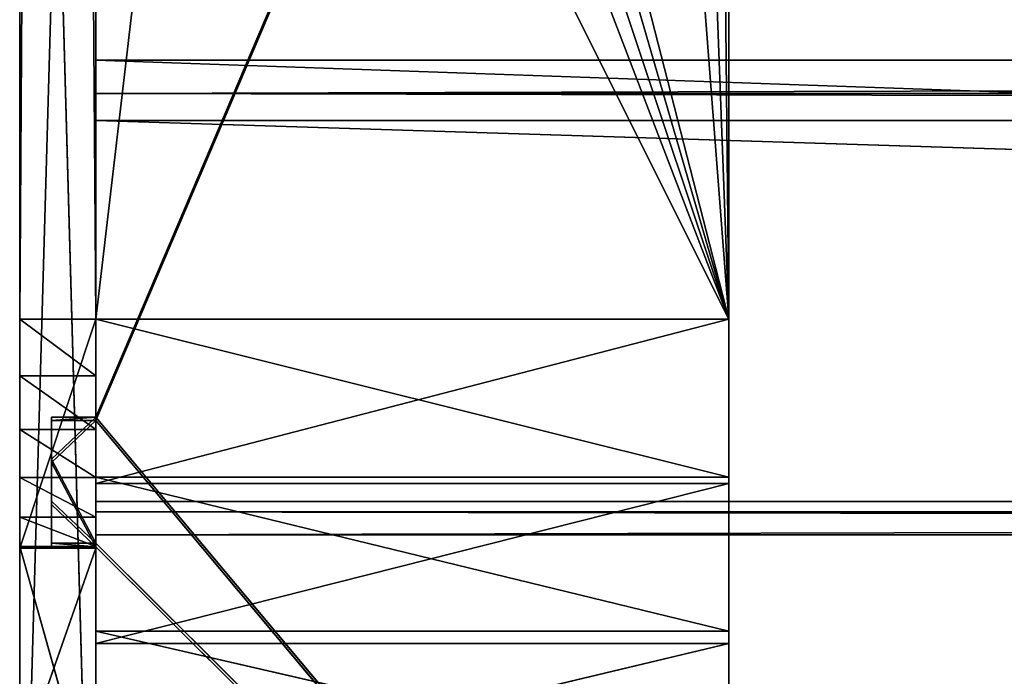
# Model space of a CAD drawing. Extents: x 0 to 1378, y -270 to 1675.
# Tile 10 of 60: x 378 to 456, y 147 to 199. Entities that reach past the tile are written whole.
import ezdxf

# ---------------------------------------------------------------- set-up
doc = ezdxf.new("R2010")
doc.units = 0
doc.header["$LTSCALE"] = 25.4
doc.layers.get('0').update_dxf_attribs({"color": 13, "linetype": 'CONTINUOUS'})
doc.layers.add('STEEL', color=21, linetype='CONTINUOUS')
doc.layers.add('WOOD', color=220, linetype='CONTINUOUS')

# ---------------------------------------------------------------- blocks, each defined once
blk = doc.blocks.new('LTR020_01_01')
at = {"color": 0}
for p, q in [((-303.098, 394.323), (645.325, 394.323)), ((-303.098, 394.323), (645.325, 394.323)), ((645.325, 394.323), (663.422, 392.242)), ((645.325, 394.323, 6), (645.325, 394.323)), ((645.325, 394.323, 6), (645.325, 394.323)), ((645.325, 394.323, 6), (663.422, 392.242)), ((645.325, 394.323), (663.422, 392.242)), ((645.325, 394.323, 6), (663.422, 392.242)), ((663.422, 392.242), (680.574, 386.108)), ((663.422, 392.242, 6), (663.422, 392.242)), ((663.422, 392.242, 6), (663.422, 392.242)), ((663.422, 392.242, 6), (680.574, 386.108)), ((663.422, 392.242), (680.574, 386.108)), ((663.422, 392.242, 6), (680.574, 386.108)), ((645.325, 334.323), (-303.098, 334.323)), ((645.325, 334.323), (-303.098, 334.323)), ((649.802, 333.808), (645.325, 334.323)), ((649.802, 333.808, 6), (645.325, 334.323)), ((649.802, 333.808), (645.325, 334.323)), ((649.802, 333.808, 6), (645.325, 334.323)), ((645.325, 334.323, 6), (645.325, 334.323)), ((645.325, 334.323, 6), (645.325, 334.323)), ((654.045, 332.29), (649.802, 333.808)), ((654.045, 332.29, 6), (649.802, 333.808)), ((654.045, 332.29), (649.802, 333.808)), ((654.045, 332.29, 6), (649.802, 333.808)), ((649.802, 333.808, 6), (649.802, 333.808)), ((649.802, 333.808, 6), (649.802, 333.808)), ((657.832, 329.849), (654.045, 332.29)), ((657.832, 329.849, 6), (654.045, 332.29)), ((657.832, 329.849), (654.045, 332.29)), ((657.832, 329.849, 6), (654.045, 332.29)), ((654.045, 332.29, 6), (654.045, 332.29)), ((654.045, 332.29, 6), (654.045, 332.29)), ((660.967, 326.612), (657.832, 329.849)), ((660.967, 326.612, 6), (657.832, 329.849)), ((660.967, 326.612), (657.832, 329.849)), ((660.967, 326.612, 6), (657.832, 329.849)), ((657.832, 329.849, 6), (657.832, 329.849)), ((657.832, 329.849, 6), (657.832, 329.849)), ((663.285, 322.748), (660.967, 326.612)), ((663.285, 322.748, 6), (660.967, 326.612)), ((663.285, 322.748), (660.967, 326.612)), ((663.285, 322.748, 6), (660.967, 326.612)), ((660.967, 326.612, 6), (660.967, 326.612)), ((660.967, 326.612, 6), (660.967, 326.612)), ((684.648, 273.837), (663.285, 322.748)), ((684.648, 273.837, 6), (663.285, 322.748)), ((684.648, 273.837), (663.285, 322.748)), ((684.648, 273.837, 6), (663.285, 322.748)), ((663.285, 322.748, 6), (663.285, 322.748)), ((663.285, 322.748, 6), (663.285, 322.748)), ((495.861, 132.478), (706.698, 148.195)), ((495.861, 132.478, 6), (706.698, 148.195)), ((495.861, 132.478), (706.698, 148.195)), ((495.861, 132.478, 6), (706.698, 148.195)), ((712.778, 89.831), (498.698, 73.872)), ((712.778, 89.831, 6), (498.698, 73.872)), ((712.778, 89.831), (498.698, 73.872)), ((712.778, 89.831, 6), (498.698, 73.872))]:
    blk.add_line(p, q, dxfattribs=at)
at = {"color": 253}
mesh = blk.add_polyface(dxfattribs=at)
corners = [(-853.88, -331.012), (-854.31, -335.557), (-854.358, -333.26), (-853.739, -337.782), (-852.902, -328.933), (-852.676, -339.819), (-851.475, -327.132), (-851.175, -341.559), (-740.853, -211.981), (-822.41, -368.035), (-820.335, -369.505), (-817.957, -370.405), (-815.429, -370.675), (-812.914, -370.299), (-810.575, -369.301), (-808.564, -367.746), (-664.552, -216.048), (-634.883, -92.533), (-528.492, -57.178), (-533.734, 31.022), (-485.599, 99.319), (-400.741, 108.446), (-444.85, 172.265), (-411.932, 249.062), (-387.203, 328.874), (-394.008, 115.786), (-385.825, 121.465), (-380.507, 346.748), (-376.593, 125.205), (-370.065, 362.725), (-366.765, 126.823), (-356.383, 376.033), (-363.409, 202.974), (-363.103, 207.502), (-354.42, 245.656), (-340.122, 386.027), (-342.455, 282.913), (-327.299, 318.988), (-322.069, 392.223), (-324.124, 324.119), (-319.88, 328.408), (-303.098, 394.323), (-314.783, 331.637), (-309.093, 333.642), (-303.098, 334.323), (645.325, 394.323), (645.325, 334.323), (663.422, 392.242), (649.802, 333.808), (654.045, 332.29), (657.832, 329.849), (660.967, 326.612), (663.285, 322.748), (684.648, 273.837), (680.574, 386.108), (695.886, 376.24), (704.629, 224.346), (708.558, 363.155), (723.212, 174.312), (717.929, 347.534), (739.967, 297.078), (724.279, 169.359), (732.511, 94.552), (750.411, 104.106), (760.579, 246.024), (765.316, 117.873), (779.749, 194.41), (776.258, 134.96), (782.527, 154.257), (783.716, 174.512), (-356.822, 126.239), (-362.692, 198.492), (-360.989, 194.285), (-358.388, 190.567), (-355.019, 187.525), (-351.055, 185.316), (-144.322, 95.76), (-346.696, 184.051), (-137.416, 154.033), (69.517, 76.841), (73.183, 135.401), (284.067, 69.538), (284.482, 128.209), (498.698, 73.872), (495.861, 132.478), (706.698, 148.195), (712.778, 89.831), (711.63, 149.354), (716.101, 151.737), (719.814, 155.184), (722.522, 159.466), (724.044, 164.298)]
mesh.append_faces([[corners[k] for k in face] for face in [(0, 1, 2), (68, 66, 69)]], dxfattribs={"vtx0": -1, "color": 253})
mesh.append_faces([[corners[k] for k in face] for face in [(1, 0, 3), (3, 4, 5), (5, 6, 7), (7, 8, 9), (9, 8, 10), (10, 8, 11), (11, 8, 12), (12, 8, 13), (13, 8, 14), (14, 8, 15), (15, 8, 16), (16, 17, 18), (18, 20, 21), (21, 24, 25), (25, 24, 26), (26, 27, 28), (28, 29, 30), (32, 31, 33), (33, 31, 34), (34, 35, 36), (36, 35, 37), (37, 38, 39), (39, 38, 40), (40, 41, 42), (42, 41, 43), (43, 41, 44), (44, 45, 46), (46, 47, 48), (48, 47, 49), (49, 47, 50), (50, 47, 51), (51, 47, 52), (52, 47, 53), (53, 55, 56), (56, 57, 58), (58, 60, 61), (62, 60, 63), (63, 64, 65), (65, 66, 67), (67, 66, 68), (70, 75, 76), (76, 78, 79), (79, 80, 81), (81, 82, 83), (83, 85, 86), (86, 88, 62)]], dxfattribs={"vtx0": -1, "vtx1": -1, "color": 253})
mesh.append_faces([[corners[k] for k in face] for face in [(30, 31, 32), (61, 60, 62)]], dxfattribs={"vtx0": -1, "vtx1": -1, "vtx2": -1, "color": 253})
mesh.append_faces([[corners[k] for k in face] for face in [(3, 0, 4), (5, 4, 6), (7, 6, 8), (16, 8, 17), (18, 17, 19), (18, 19, 20), (21, 20, 22), (21, 22, 23), (21, 23, 24), (26, 24, 27), (28, 27, 29), (30, 29, 31), (34, 31, 35), (37, 35, 38), (40, 38, 41), (44, 41, 45), (46, 45, 47), (53, 47, 54), (53, 54, 55), (56, 55, 57), (58, 57, 59), (58, 59, 60), (63, 60, 64), (65, 64, 66), (32, 70, 30), (70, 32, 71), (70, 71, 72), (70, 72, 73), (70, 73, 74), (70, 74, 75), (76, 75, 77), (76, 77, 78), (79, 78, 80), (81, 80, 82), (83, 82, 84), (83, 84, 85), (86, 85, 87), (86, 87, 88), (62, 88, 89), (62, 89, 90), (62, 90, 91), (62, 91, 61)]], dxfattribs={"vtx0": -1, "vtx2": -1, "color": 253})
mesh = blk.add_polyface(dxfattribs=at)
corners = [(-303.098, 394.323, 6), (645.325, 394.323), (-303.098, 394.323), (645.325, 394.323, 6)]
mesh.append_faces([[corners[k] for k in face] for face in [(0, 1, 2), (1, 0, 3)]], dxfattribs={"vtx0": -1, "color": 253})
mesh = blk.add_polyface(dxfattribs=at)
corners = [(645.325, 394.323, 6), (663.422, 392.242), (645.325, 394.323)]
mesh.append_faces([[corners[k] for k in face] for face in [(0, 1, 2)]], dxfattribs={"color": 253})
mesh = blk.add_polyface(dxfattribs=at)
corners = [(663.422, 392.242, 6), (663.422, 392.242), (645.325, 394.323, 6)]
mesh.append_faces([[corners[k] for k in face] for face in [(0, 1, 2)]], dxfattribs={"color": 253})
mesh = blk.add_polyface(dxfattribs=at)
corners = [(663.422, 392.242, 6), (680.574, 386.108), (663.422, 392.242)]
mesh.append_faces([[corners[k] for k in face] for face in [(0, 1, 2)]], dxfattribs={"color": 253})
mesh = blk.add_polyface(dxfattribs=at)
corners = [(680.574, 386.108, 6), (680.574, 386.108), (663.422, 392.242, 6)]
mesh.append_faces([[corners[k] for k in face] for face in [(0, 1, 2)]], dxfattribs={"color": 253})
mesh = blk.add_polyface(dxfattribs=at)
corners = [(645.325, 334.323, 6), (-303.098, 334.323), (645.325, 334.323), (-303.098, 334.323, 6)]
mesh.append_faces([[corners[k] for k in face] for face in [(0, 1, 2), (1, 0, 3)]], dxfattribs={"vtx0": -1, "color": 253})
mesh = blk.add_polyface(dxfattribs=at)
corners = [(649.802, 333.808, 6), (645.325, 334.323), (649.802, 333.808)]
mesh.append_faces([[corners[k] for k in face] for face in [(0, 1, 2)]], dxfattribs={"color": 253})
mesh = blk.add_polyface(dxfattribs=at)
corners = [(645.325, 334.323, 6), (645.325, 334.323), (649.802, 333.808, 6)]
mesh.append_faces([[corners[k] for k in face] for face in [(0, 1, 2)]], dxfattribs={"color": 253})
mesh = blk.add_polyface(dxfattribs=at)
corners = [(654.045, 332.29, 6), (649.802, 333.808), (654.045, 332.29)]
mesh.append_faces([[corners[k] for k in face] for face in [(0, 1, 2)]], dxfattribs={"color": 253})
mesh = blk.add_polyface(dxfattribs=at)
corners = [(649.802, 333.808, 6), (649.802, 333.808), (654.045, 332.29, 6)]
mesh.append_faces([[corners[k] for k in face] for face in [(0, 1, 2)]], dxfattribs={"color": 253})
mesh = blk.add_polyface(dxfattribs=at)
corners = [(657.832, 329.849, 6), (654.045, 332.29), (657.832, 329.849)]
mesh.append_faces([[corners[k] for k in face] for face in [(0, 1, 2)]], dxfattribs={"color": 253})
mesh = blk.add_polyface(dxfattribs=at)
corners = [(654.045, 332.29, 6), (654.045, 332.29), (657.832, 329.849, 6)]
mesh.append_faces([[corners[k] for k in face] for face in [(0, 1, 2)]], dxfattribs={"color": 253})
mesh = blk.add_polyface(dxfattribs=at)
corners = [(657.832, 329.849), (660.967, 326.612), (660.967, 326.612, 6)]
mesh.append_faces([[corners[k] for k in face] for face in [(0, 1, 2)]], dxfattribs={"color": 253})
mesh = blk.add_polyface(dxfattribs=at)
corners = [(657.832, 329.849), (660.967, 326.612, 6), (657.832, 329.849, 6)]
mesh.append_faces([[corners[k] for k in face] for face in [(0, 1, 2)]], dxfattribs={"color": 253})
mesh = blk.add_polyface(dxfattribs=at)
corners = [(660.967, 326.612), (663.285, 322.748), (663.285, 322.748, 6)]
mesh.append_faces([[corners[k] for k in face] for face in [(0, 1, 2)]], dxfattribs={"color": 253})
mesh = blk.add_polyface(dxfattribs=at)
corners = [(660.967, 326.612), (663.285, 322.748, 6), (660.967, 326.612, 6)]
mesh.append_faces([[corners[k] for k in face] for face in [(0, 1, 2)]], dxfattribs={"color": 253})
mesh = blk.add_polyface(dxfattribs=at)
corners = [(663.285, 322.748), (684.648, 273.837), (684.648, 273.837, 6)]
mesh.append_faces([[corners[k] for k in face] for face in [(0, 1, 2)]], dxfattribs={"color": 253})
mesh = blk.add_polyface(dxfattribs=at)
corners = [(663.285, 322.748), (684.648, 273.837, 6), (663.285, 322.748, 6)]
mesh.append_faces([[corners[k] for k in face] for face in [(0, 1, 2)]], dxfattribs={"color": 253})
mesh = blk.add_polyface(dxfattribs=at)
corners = [(495.861, 132.478, 6), (706.698, 148.195), (495.861, 132.478)]
mesh.append_faces([[corners[k] for k in face] for face in [(0, 1, 2)]], dxfattribs={"color": 253})
mesh = blk.add_polyface(dxfattribs=at)
corners = [(706.698, 148.195, 6), (706.698, 148.195), (495.861, 132.478, 6)]
mesh.append_faces([[corners[k] for k in face] for face in [(0, 1, 2)]], dxfattribs={"color": 253})
mesh = blk.add_polyface(dxfattribs=at)
corners = [(712.778, 89.831, 6), (498.698, 73.872), (712.778, 89.831)]
mesh.append_faces([[corners[k] for k in face] for face in [(0, 1, 2)]], dxfattribs={"color": 253})
mesh = blk.add_polyface(dxfattribs=at)
corners = [(498.698, 73.872, 6), (498.698, 73.872), (712.778, 89.831, 6)]
mesh.append_faces([[corners[k] for k in face] for face in [(0, 1, 2)]], dxfattribs={"color": 253})
blk = doc.blocks.new('LTR020_01_02')
at = {"color": 0}
for p, q in [((488.71, 0.741, 50), (429.004, -4.94)), ((488.71, 0.741, 50), (429.004, -4.94)), ((438.961, -4.057), (488.71, 0.741, 50)), ((438.961, -4.057), (488.71, 0.741, 50)), ((489.017, -2.244, 50), (429.265, -7.929)), ((489.017, -2.244, 50), (429.265, -7.929)), ((489.017, -2.244, 50), (439.23, -7.045)), ((489.017, -2.244, 50), (439.23, -7.045)), ((455.551, -2.528), (438.961, -4.057)), ((455.551, -2.528), (438.961, -4.057)), ((429.004, -4.94), (438.961, -4.057)), ((429.004, -4.94), (438.961, -4.057)), ((432.323, -4.649, -3.5), (429.004, -4.94)), ((432.323, -4.649, -3.5), (429.004, -4.94)), ((432.323, -4.649, -3.5), (429.004, -4.94, -3.5)), ((432.323, -4.649, -3.5), (429.004, -4.94, -3.5)), ((432.323, -4.649, -3.5), (438.961, -4.057)), ((432.323, -4.649, -3.5), (438.961, -4.057)), ((435.642, -4.354, -3.5), (432.323, -4.649, -3.5)), ((435.642, -4.354, -3.5), (432.323, -4.649, -3.5)), ((438.961, -4.057, -3.5), (435.642, -4.354, -3.5)), ((435.642, -4.354, -3.5), (438.961, -4.057)), ((435.642, -4.354, -3.5), (438.961, -4.057)), ((438.961, -4.057, -3.5), (435.642, -4.354, -3.5)), ((438.961, -4.057), (438.961, -4.057, -3.5)), ((439.23, -7.045), (438.961, -4.057)), ((439.23, -7.045), (438.961, -4.057)), ((439.23, -7.045, -3.5), (438.961, -4.057, -3.5)), ((438.961, -4.057), (438.961, -4.057, -3.5)), ((439.23, -7.045, -3.5), (438.961, -4.057, -3.5)), ((311.446, -13.441, 50), (429.004, -4.94)), ((311.446, -13.441, 50), (429.004, -4.94)), ((429.004, -4.94), (326.274, -12.565)), ((429.004, -4.94), (326.274, -12.565)), ((429.004, -4.94, -3.5), (429.004, -4.94)), ((429.004, -4.94), (429.265, -7.929)), ((429.004, -4.94), (429.265, -7.929)), ((429.004, -4.94, -3.5), (429.004, -4.94)), ((429.004, -4.94, -3.5), (429.265, -7.929, -3.5)), ((429.004, -4.94, -3.5), (429.265, -7.929, -3.5)), ((439.23, -7.045), (455.832, -5.515)), ((439.23, -7.045), (455.832, -5.515)), ((429.265, -7.929), (439.23, -7.045)), ((429.265, -7.929), (439.23, -7.045)), ((429.265, -7.929), (432.587, -7.637, -3.5)), ((429.265, -7.929), (432.587, -7.637, -3.5)), ((429.265, -7.929, -3.5), (432.587, -7.637, -3.5)), ((429.265, -7.929, -3.5), (432.587, -7.637, -3.5)), ((432.587, -7.637, -3.5), (439.23, -7.045)), ((432.587, -7.637, -3.5), (439.23, -7.045)), ((432.587, -7.637, -3.5), (435.908, -7.342, -3.5)), ((432.587, -7.637, -3.5), (435.908, -7.342, -3.5)), ((435.908, -7.342, -3.5), (439.23, -7.045)), ((435.908, -7.342, -3.5), (439.23, -7.045)), ((435.908, -7.342, -3.5), (439.23, -7.045, -3.5)), ((435.908, -7.342, -3.5), (439.23, -7.045, -3.5)), ((439.23, -7.045, -3.5), (439.23, -7.045)), ((439.23, -7.045, -3.5), (439.23, -7.045)), ((311.617, -16.436, 50), (429.265, -7.929)), ((311.617, -16.436, 50), (429.265, -7.929)), ((326.457, -15.559), (429.265, -7.929)), ((326.457, -15.559), (429.265, -7.929)), ((429.265, -7.929), (429.265, -7.929, -3.5)), ((429.265, -7.929), (429.265, -7.929, -3.5))]:
    blk.add_line(p, q, dxfattribs=at)
at = {"color": 253}
mesh = blk.add_polyface(dxfattribs=at)
corners = [(488.71, 0.741, 50), (429.004, -4.94), (311.446, -13.441, 50)]
mesh.append_faces([[corners[k] for k in face] for face in [(0, 1, 2)]], dxfattribs={"color": 253})
mesh = blk.add_polyface(dxfattribs=at)
corners = [(488.71, 0.741, 50), (438.961, -4.057), (429.004, -4.94)]
mesh.append_faces([[corners[k] for k in face] for face in [(0, 1, 2)]], dxfattribs={"color": 253})
mesh = blk.add_polyface(dxfattribs=at)
corners = [(488.71, 0.741, 50), (455.551, -2.528), (438.961, -4.057)]
mesh.append_faces([[corners[k] for k in face] for face in [(0, 1, 2)]], dxfattribs={"color": 253})
mesh = blk.add_polyface(dxfattribs=at)
corners = [(455.551, -2.528), (439.23, -7.045), (438.961, -4.057), (455.832, -5.515), (472.134, -0.929), (472.428, -3.915), (488.71, 0.741), (489.017, -2.244)]
mesh.append_faces([[corners[k] for k in face] for face in [(0, 1, 2), (5, 6, 7)]], dxfattribs={"vtx0": -1, "color": 253})
mesh.append_faces([[corners[k] for k in face] for face in [(1, 0, 3), (3, 4, 5)]], dxfattribs={"vtx0": -1, "vtx1": -1, "color": 253})
mesh.append_faces([[corners[k] for k in face] for face in [(3, 0, 4), (5, 4, 6)]], dxfattribs={"vtx0": -1, "vtx2": -1, "color": 253})
mesh = blk.add_polyface(dxfattribs=at)
corners = [(311.617, -16.436, 50), (429.265, -7.929), (489.017, -2.244, 50)]
mesh.append_faces([[corners[k] for k in face] for face in [(0, 1, 2)]], dxfattribs={"color": 253})
mesh = blk.add_polyface(dxfattribs=at)
corners = [(489.017, -2.244, 50), (429.265, -7.929), (439.23, -7.045)]
mesh.append_faces([[corners[k] for k in face] for face in [(0, 1, 2)]], dxfattribs={"color": 253})
mesh = blk.add_polyface(dxfattribs=at)
corners = [(489.017, -2.244, 50), (439.23, -7.045), (455.832, -5.515)]
mesh.append_faces([[corners[k] for k in face] for face in [(0, 1, 2)]], dxfattribs={"color": 253})
mesh = blk.add_polyface(dxfattribs=at)
corners = [(438.961, -4.057), (432.323, -4.649, -3.5), (429.004, -4.94)]
mesh.append_faces([[corners[k] for k in face] for face in [(0, 1, 2)]], dxfattribs={"color": 253})
mesh = blk.add_polyface(dxfattribs=at)
corners = [(432.323, -4.649, -3.5), (429.265, -7.929, -3.5), (429.004, -4.94, -3.5), (432.587, -7.637, -3.5), (435.642, -4.354, -3.5), (435.908, -7.342, -3.5), (438.961, -4.057, -3.5), (439.23, -7.045, -3.5)]
mesh.append_faces([[corners[k] for k in face] for face in [(0, 1, 2), (5, 6, 7)]], dxfattribs={"vtx0": -1, "color": 253})
mesh.append_faces([[corners[k] for k in face] for face in [(1, 0, 3), (3, 4, 5)]], dxfattribs={"vtx0": -1, "vtx1": -1, "color": 253})
mesh.append_faces([[corners[k] for k in face] for face in [(3, 0, 4), (5, 4, 6)]], dxfattribs={"vtx0": -1, "vtx2": -1, "color": 253})
mesh = blk.add_polyface(dxfattribs=at)
corners = [(429.004, -4.94), (432.323, -4.649, -3.5), (429.004, -4.94, -3.5)]
mesh.append_faces([[corners[k] for k in face] for face in [(0, 1, 2)]], dxfattribs={"color": 253})
mesh = blk.add_polyface(dxfattribs=at)
corners = [(438.961, -4.057), (435.642, -4.354, -3.5), (432.323, -4.649, -3.5)]
mesh.append_faces([[corners[k] for k in face] for face in [(0, 1, 2)]], dxfattribs={"color": 253})
mesh = blk.add_polyface(dxfattribs=at)
corners = [(438.961, -4.057), (438.961, -4.057, -3.5), (435.642, -4.354, -3.5)]
mesh.append_faces([[corners[k] for k in face] for face in [(0, 1, 2)]], dxfattribs={"color": 253})
mesh = blk.add_polyface(dxfattribs=at)
corners = [(438.961, -4.057, -3.5), (439.23, -7.045), (439.23, -7.045, -3.5), (438.961, -4.057)]
mesh.append_faces([[corners[k] for k in face] for face in [(0, 1, 2), (1, 0, 3)]], dxfattribs={"vtx0": -1, "color": 253})
mesh = blk.add_polyface(dxfattribs=at)
corners = [(223.381, -17.488), (120.418, -22.708), (120.393, -19.708), (223.485, -20.486), (326.274, -12.565), (326.457, -15.559), (429.004, -4.94), (429.265, -7.929)]
mesh.append_faces([[corners[k] for k in face] for face in [(0, 1, 2), (5, 6, 7)]], dxfattribs={"vtx0": -1, "color": 253})
mesh.append_faces([[corners[k] for k in face] for face in [(1, 0, 3), (3, 4, 5)]], dxfattribs={"vtx0": -1, "vtx1": -1, "color": 253})
mesh.append_faces([[corners[k] for k in face] for face in [(3, 0, 4), (5, 4, 6)]], dxfattribs={"vtx0": -1, "vtx2": -1, "color": 253})
mesh = blk.add_polyface(dxfattribs=at)
corners = [(311.446, -13.441, 50), (429.004, -4.94), (326.274, -12.565)]
mesh.append_faces([[corners[k] for k in face] for face in [(0, 1, 2)]], dxfattribs={"color": 253})
mesh = blk.add_polyface(dxfattribs=at)
corners = [(429.004, -4.94), (429.265, -7.929, -3.5), (429.265, -7.929), (429.004, -4.94, -3.5)]
mesh.append_faces([[corners[k] for k in face] for face in [(0, 1, 2), (1, 0, 3)]], dxfattribs={"vtx0": -1, "color": 253})
mesh = blk.add_polyface(dxfattribs=at)
corners = [(429.265, -7.929), (432.587, -7.637, -3.5), (439.23, -7.045)]
mesh.append_faces([[corners[k] for k in face] for face in [(0, 1, 2)]], dxfattribs={"color": 253})
mesh = blk.add_polyface(dxfattribs=at)
corners = [(429.265, -7.929), (429.265, -7.929, -3.5), (432.587, -7.637, -3.5)]
mesh.append_faces([[corners[k] for k in face] for face in [(0, 1, 2)]], dxfattribs={"color": 253})
mesh = blk.add_polyface(dxfattribs=at)
corners = [(439.23, -7.045), (432.587, -7.637, -3.5), (435.908, -7.342, -3.5)]
mesh.append_faces([[corners[k] for k in face] for face in [(0, 1, 2)]], dxfattribs={"color": 253})
mesh = blk.add_polyface(dxfattribs=at)
corners = [(439.23, -7.045), (435.908, -7.342, -3.5), (439.23, -7.045, -3.5)]
mesh.append_faces([[corners[k] for k in face] for face in [(0, 1, 2)]], dxfattribs={"color": 253})
mesh = blk.add_polyface(dxfattribs=at)
corners = [(311.617, -16.436, 50), (326.457, -15.559), (429.265, -7.929)]
mesh.append_faces([[corners[k] for k in face] for face in [(0, 1, 2)]], dxfattribs={"color": 253})
blk = doc.blocks.new('LTR020_01_03')
at = {"color": 0}
for p, q in [((-20.062, 92.703), (-120.062, 92.703)), ((-20.062, 92.703), (-120.062, 92.703)), ((-20.062, 92.703, 50), (-20.062, 92.703)), ((-20.062, 89.703), (-20.062, 92.703)), ((-20.062, 92.703), (-7.081, 91.639)), ((-20.062, 89.703), (-20.062, 92.703)), ((-7.081, 91.639), (-20.062, 92.703, 50)), ((-7.081, 91.639), (-20.062, 92.703, 50)), ((-20.062, 92.703), (-7.081, 91.639)), ((-20.062, 92.703, 50), (-20.062, 92.703)), ((-7.081, 91.639), (5.554, 88.476)), ((5.554, 88.476), (-7.081, 91.639, 50)), ((5.554, 88.476), (-7.081, 91.639, 50)), ((-7.081, 91.639), (5.554, 88.476)), ((-7.081, 91.639), (-7.081, 91.639, 50)), ((-7.081, 91.639), (-7.081, 91.639, 50)), ((-120.062, 89.703), (-20.062, 89.703)), ((-120.062, 89.703), (-20.062, 89.703)), ((-20.062, 89.703), (-20.062, 89.703, 50)), ((-7.57, 88.679), (-20.062, 89.703)), ((-20.062, 89.703), (-20.062, 89.703, 50)), ((-20.062, 89.703), (-7.57, 88.679, 50)), ((-20.062, 89.703), (-7.57, 88.679, 50)), ((-7.57, 88.679), (-20.062, 89.703)), ((4.59, 85.635), (-7.57, 88.679)), ((-7.57, 88.679), (-7.57, 88.679, 50)), ((-7.57, 88.679), (-7.57, 88.679, 50)), ((-7.57, 88.679), (4.59, 85.635, 50)), ((-7.57, 88.679), (4.59, 85.635, 50)), ((4.59, 85.635), (-7.57, 88.679)), ((5.554, 88.476), (17.505, 83.297)), ((17.505, 83.297), (5.554, 88.476, 50)), ((17.505, 83.297), (5.554, 88.476, 50)), ((5.554, 88.476), (17.505, 83.297)), ((5.554, 88.476), (5.554, 88.476, 50)), ((5.554, 88.476), (5.554, 88.476, 50)), ((16.091, 80.651), (4.59, 85.635)), ((4.59, 85.635), (4.59, 85.635, 50)), ((4.59, 85.635), (4.59, 85.635, 50)), ((4.59, 85.635), (16.091, 80.651, 50)), ((4.59, 85.635), (16.091, 80.651, 50)), ((16.091, 80.651), (4.59, 85.635))]:
    blk.add_line(p, q, dxfattribs=at)
at = {"color": 253}
mesh = blk.add_polyface(dxfattribs=at)
corners = [(-120.062, 92.703, 11.716), (-20.062, 92.703), (-120.062, 92.703), (-20.062, 92.703, 50), (-119.381, 92.703, 16.892), (-117.383, 92.703, 21.716), (-114.205, 92.703, 25.858), (-95.92, 92.703, 44.142), (-91.778, 92.703, 47.321), (-86.954, 92.703, 49.319), (-81.778, 92.703, 50)]
mesh.append_faces([[corners[k] for k in face] for face in [(0, 1, 2), (3, 9, 10)]], dxfattribs={"vtx0": -1, "color": 253})
mesh.append_faces([[corners[k] for k in face] for face in [(1, 0, 3)]], dxfattribs={"vtx0": -1, "vtx1": -1, "color": 253})
mesh.append_faces([[corners[k] for k in face] for face in [(3, 0, 4), (3, 4, 5), (3, 5, 6), (3, 6, 7), (3, 7, 8), (3, 8, 9)]], dxfattribs={"vtx0": -1, "vtx2": -1, "color": 253})
mesh = blk.add_polyface(dxfattribs=at)
corners = [(-20.062, 92.703), (-120.062, 89.703), (-120.062, 92.703), (-20.062, 89.703)]
mesh.append_faces([[corners[k] for k in face] for face in [(0, 1, 2), (1, 0, 3)]], dxfattribs={"vtx0": -1, "color": 253})
mesh = blk.add_polyface(dxfattribs=at)
corners = [(-7.081, 91.639), (-20.062, 89.703), (-20.062, 92.703), (-7.57, 88.679), (4.59, 85.635), (5.554, 88.476), (16.091, 80.651), (17.505, 83.297), (26.627, 73.861), (28.453, 76.241), (35.917, 65.445), (38.106, 67.497), (43.713, 55.63), (46.207, 57.297), (49.806, 44.676), (52.538, 45.915)]
mesh.append_faces([[corners[k] for k in face] for face in [(0, 1, 2), (14, 13, 15)]], dxfattribs={"vtx0": -1, "color": 253})
mesh.append_faces([[corners[k] for k in face] for face in [(1, 0, 3), (3, 0, 4), (4, 5, 6), (6, 7, 8), (8, 9, 10), (10, 11, 12), (12, 13, 14)]], dxfattribs={"vtx0": -1, "vtx1": -1, "color": 253})
mesh.append_faces([[corners[k] for k in face] for face in [(4, 0, 5), (6, 5, 7), (8, 7, 9), (10, 9, 11), (12, 11, 13)]], dxfattribs={"vtx0": -1, "vtx2": -1, "color": 253})
mesh = blk.add_polyface(dxfattribs=at)
corners = [(-7.081, 91.639, 50), (-7.081, 91.639), (-20.062, 92.703, 50)]
mesh.append_faces([[corners[k] for k in face] for face in [(0, 1, 2)]], dxfattribs={"color": 253})
mesh = blk.add_polyface(dxfattribs=at)
corners = [(-20.062, 92.703, 50), (-7.081, 91.639), (-20.062, 92.703)]
mesh.append_faces([[corners[k] for k in face] for face in [(0, 1, 2)]], dxfattribs={"color": 253})
mesh = blk.add_polyface(dxfattribs=at)
corners = [(5.554, 88.476, 50), (5.554, 88.476), (-7.081, 91.639, 50)]
mesh.append_faces([[corners[k] for k in face] for face in [(0, 1, 2)]], dxfattribs={"color": 253})
mesh = blk.add_polyface(dxfattribs=at)
corners = [(-7.081, 91.639, 50), (5.554, 88.476), (-7.081, 91.639)]
mesh.append_faces([[corners[k] for k in face] for face in [(0, 1, 2)]], dxfattribs={"color": 253})
mesh = blk.add_polyface(dxfattribs=at)
corners = [(-20.062, 89.703, 50), (-120.062, 89.703), (-20.062, 89.703), (-120.062, 89.703, 11.716), (-119.381, 89.703, 16.892), (-117.383, 89.703, 21.716), (-114.205, 89.703, 25.858), (-95.92, 89.703, 44.142), (-91.778, 89.703, 47.321), (-86.954, 89.703, 49.319), (-81.778, 89.703, 50)]
mesh.append_faces([[corners[k] for k in face] for face in [(0, 1, 2), (9, 0, 10)]], dxfattribs={"vtx0": -1, "color": 253})
mesh.append_faces([[corners[k] for k in face] for face in [(1, 0, 3), (3, 0, 4), (4, 0, 5), (5, 0, 6), (6, 0, 7), (7, 0, 8), (8, 0, 9)]], dxfattribs={"vtx0": -1, "vtx1": -1, "color": 253})
mesh = blk.add_polyface(dxfattribs=at)
corners = [(-20.062, 89.703, 50), (-20.062, 89.703), (-7.57, 88.679, 50)]
mesh.append_faces([[corners[k] for k in face] for face in [(0, 1, 2)]], dxfattribs={"color": 253})
mesh = blk.add_polyface(dxfattribs=at)
corners = [(-7.57, 88.679, 50), (-20.062, 89.703), (-7.57, 88.679)]
mesh.append_faces([[corners[k] for k in face] for face in [(0, 1, 2)]], dxfattribs={"color": 253})
mesh = blk.add_polyface(dxfattribs=at)
corners = [(-7.57, 88.679, 50), (-7.57, 88.679), (4.59, 85.635, 50)]
mesh.append_faces([[corners[k] for k in face] for face in [(0, 1, 2)]], dxfattribs={"color": 253})
mesh = blk.add_polyface(dxfattribs=at)
corners = [(4.59, 85.635, 50), (-7.57, 88.679), (4.59, 85.635)]
mesh.append_faces([[corners[k] for k in face] for face in [(0, 1, 2)]], dxfattribs={"color": 253})
mesh = blk.add_polyface(dxfattribs=at)
corners = [(17.505, 83.297, 50), (17.505, 83.297), (5.554, 88.476, 50)]
mesh.append_faces([[corners[k] for k in face] for face in [(0, 1, 2)]], dxfattribs={"color": 253})
mesh = blk.add_polyface(dxfattribs=at)
corners = [(5.554, 88.476, 50), (17.505, 83.297), (5.554, 88.476)]
mesh.append_faces([[corners[k] for k in face] for face in [(0, 1, 2)]], dxfattribs={"color": 253})
mesh = blk.add_polyface(dxfattribs=at)
corners = [(4.59, 85.635, 50), (4.59, 85.635), (16.091, 80.651, 50)]
mesh.append_faces([[corners[k] for k in face] for face in [(0, 1, 2)]], dxfattribs={"color": 253})
mesh = blk.add_polyface(dxfattribs=at)
corners = [(16.091, 80.651, 50), (4.59, 85.635), (16.091, 80.651)]
mesh.append_faces([[corners[k] for k in face] for face in [(0, 1, 2)]], dxfattribs={"color": 253})
blk = doc.blocks.new('LTR020_01')
at = {"color": 0, "extrusion": (1, 1.23818e-13, -2.22045e-16)}
for name, p, rotation in [('LTR020_01_01', (1091.288, 2420.945, 138.948), 180.0000000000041), ('LTR020_01_02', (867.216, 2294.983, 144.948), 180.0000000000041), ('LTR020_01_03', (425.898, 2119.326, 144.948), 180.0000038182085)]:
    blk.add_blockref(name, p, dxfattribs=dict(at, rotation=rotation))
blk = doc.blocks.new('LTR020_02')
at = {"color": 0}
for p, q in [((0, 33), (2, 35)), ((0, 33), (2, 35)), ((33, 35), (2, 35)), ((2, 35), (2, 35, 988)), ((33, 35), (2, 35)), ((2, 35), (2, 35, 988)), ((33, 35, 988), (33, 35)), ((33, 35), (35, 33)), ((33, 35), (35, 33)), ((33, 35, 988), (33, 35)), ((0, 33, 988), (0, 33)), ((0, 33), (0, 0)), ((0, 33), (0, 0)), ((0, 33, 988), (0, 33)), ((35, 0), (35, 33)), ((35, 33), (35, 33, 988)), ((35, 0), (35, 33)), ((35, 33), (35, 33, 988)), ((0, 0), (35, 0)), ((0, 0, 988), (0, 0)), ((0, 0, 988), (0, 0)), ((0, 0), (35, 0)), ((35, 0), (35, 0, 988)), ((35, 0), (35, 0, 988))]:
    blk.add_line(p, q, dxfattribs=at)
at = {"color": 253}
mesh = blk.add_polyface(dxfattribs=at)
corners = [(2, 35), (0, 0), (0, 33), (35, 0), (33, 35), (35, 33)]
mesh.append_faces([[corners[k] for k in face] for face in [(0, 1, 2), (3, 4, 5)]], dxfattribs={"vtx0": -1, "color": 253})
mesh.append_faces([[corners[k] for k in face] for face in [(1, 0, 3)]], dxfattribs={"vtx0": -1, "vtx1": -1, "color": 253})
mesh.append_faces([[corners[k] for k in face] for face in [(3, 0, 4)]], dxfattribs={"vtx0": -1, "vtx2": -1, "color": 253})
mesh = blk.add_polyface(dxfattribs=at)
corners = [(0, 33, 988), (2, 35), (0, 33), (2, 35, 988)]
mesh.append_faces([[corners[k] for k in face] for face in [(0, 1, 2), (1, 0, 3)]], dxfattribs={"vtx0": -1, "color": 253})
mesh = blk.add_polyface(dxfattribs=at)
corners = [(2, 35, 988), (33, 35), (2, 35), (33, 35, 988)]
mesh.append_faces([[corners[k] for k in face] for face in [(0, 1, 2), (1, 0, 3)]], dxfattribs={"vtx0": -1, "color": 253})
mesh = blk.add_polyface(dxfattribs=at)
corners = [(33, 35, 988), (35, 33), (33, 35), (35, 33, 988)]
mesh.append_faces([[corners[k] for k in face] for face in [(0, 1, 2), (1, 0, 3)]], dxfattribs={"vtx0": -1, "color": 253})
mesh = blk.add_polyface(dxfattribs=at)
corners = [(0, 0, 988), (0, 33), (0, 0), (0, 33, 988)]
mesh.append_faces([[corners[k] for k in face] for face in [(0, 1, 2), (1, 0, 3)]], dxfattribs={"vtx0": -1, "color": 253})
mesh = blk.add_polyface(dxfattribs=at)
corners = [(35, 33), (35, 0, 988), (35, 0), (35, 33, 988)]
mesh.append_faces([[corners[k] for k in face] for face in [(0, 1, 2), (1, 0, 3)]], dxfattribs={"vtx0": -1, "color": 253})
mesh = blk.add_polyface(dxfattribs=at)
corners = [(35, 0), (0, 0, 988), (0, 0), (35, 0, 988)]
mesh.append_faces([[corners[k] for k in face] for face in [(0, 1, 2), (1, 0, 3)]], dxfattribs={"vtx0": -1, "color": 253})

msp = doc.modelspace()

# ---------------------------------------------------------------- block references
at = {"layer": 'STEEL', "color": 0}
msp.add_blockref('LTR020_01', (239.078, -270.342, -25.282), dxfattribs=at)
at = {"layer": 'WOOD', "color": 0, "extrusion": (1, 1.24178e-13, 1.69048e-16), "rotation": 4.579694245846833}
msp.add_blockref('LTR020_02', (161.209, 2277.222, 384.026), dxfattribs=at)

doc.saveas('drawing.dxf')
